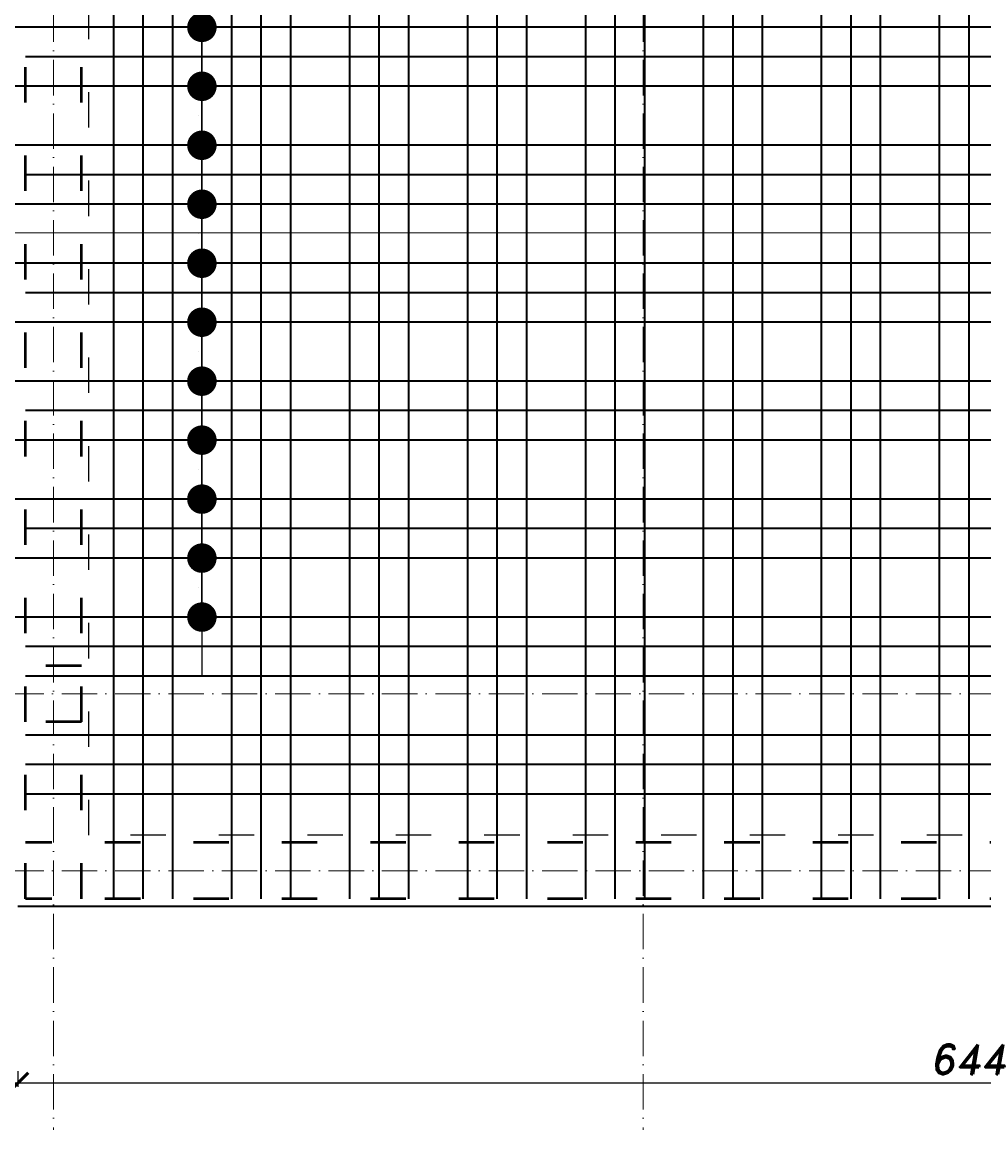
# Model space of a CAD drawing. Header units: millimetres. Extents: x 300938 to 312016, y 11971 to 20881.
# Tile 46 of 239: x 307780 to 308106, y 13976 to 14352. Entities that reach past the tile are written whole.
import ezdxf

# ---------------------------------------------------------------- set-up
doc = ezdxf.new("R2010")
doc.units = ezdxf.units.MM
doc.linetypes.add('ACAD_ISO03W100', pattern=[30, 12, -18])
doc.linetypes.add('ACAD_ISO10W100', pattern=[18, 12, -3, 0, -3])
for name, color, linetype, lineweight in [('konstrukcja', 3, 'Continuous', 35), ('konstrukcja wymiary', 1, 'Continuous', 13), ('osie', 5, 'ACAD_ISO10W100', 13), ('zbrojenie', 4, 'Continuous', 50), ('zbrojenie płyty', 141, 'Continuous', 35)]:
    doc.layers.add(name, color=color, linetype=linetype, lineweight=lineweight)
doc.layers.add('przerywane', color=6, linetype='ACAD_ISO03W100')
doc.styles.add('KONSTRUKCJA', font='romand.shx', dxfattribs={"oblique": 10})
doc.styles.get("Standard").update_dxf_attribs({"font": 'romand.shx', "oblique": 10})
doc.dimstyles.new('150', dxfattribs={"dimtxt": 10, "dimasz": 7, "dimexe": 1.25, "dimexo": 0.625, "dimgap": 3, "dimtad": 1, "dimdec": 0, "dimrnd": 0.5, "dimtxsty": 'KONSTRUKCJA', "dimblk": 'ARCHTICK', "dimcen": 2.5, "dimadec": 0, "dimazin": 0, "dimtfac": 1, "dimtdec": 0, "dimtix": 1, "dimtmove": 0, "dimatfit": 3, "dimfxl": 4, "dimfxlon": 1, "dimarcsym": 0})
doc.dimstyles.new('kropki', dxfattribs={"dimtxt": 0.001, "dimasz": 10, "dimexe": 1.25, "dimexo": 0.625, "dimgap": 1, "dimtad": 1, "dimtxsty": 'Standard', "dimblk": 'DOT', "dimcen": 2.5, "dimadec": 0, "dimazin": 0, "dimtfac": 1, "dimtmove": 0, "dimatfit": 3, "dimfxl": 1, "dimfxlon": 1, "dimarcsym": 0})

# ---------------------------------------------------------------- blocks, each defined once
blk = doc.blocks.new('_ArchTick')
at = {"color": 0, "linetype": 'ByBlock', "lineweight": 13, "const_width": 0.15}
blk.add_lwpolyline([(-0.5, -0.5), (0.5, 0.5)], dxfattribs=at)
blk = doc.blocks.new('*D2111')
at = {"layer": 'Defpoints', "color": 0, "transparency": 16777216}
for p in [(307778.44, 14112.22), (307282.44, 14052.22), (307778.44, 13992.22)]:
    blk.add_point(p, dxfattribs=at)
at = {"layer": 'konstrukcja wymiary', "color": 0, "lineweight": -2, "transparency": 16777216}
for p, q in [((307282.44, 13996.22), (307282.44, 13990.97)), ((307778.44, 13996.22), (307778.44, 13990.97)), ((307282.44, 13992.22), (307778.44, 13992.22))]:
    blk.add_line(p, q, dxfattribs=at)
at = {"layer": 'konstrukcja wymiary', "color": 0, "lineweight": -2, "transparency": 16777216, "xscale": 7, "yscale": 7, "zscale": 7, "rotation": 180}
blk.add_blockref('_ArchTick', (307282.44, 13992.22), dxfattribs=at)
at = {"layer": 'konstrukcja wymiary', "color": 0, "lineweight": -2, "transparency": 16777216, "xscale": 7, "yscale": 7, "zscale": 7}
blk.add_blockref('_ArchTick', (307778.44, 13992.22), dxfattribs=at)
at = {"layer": 'konstrukcja wymiary', "color": 0, "transparency": 16777216, "insert": (307530.44, 14000.22), "char_height": 10, "attachment_point": 5, "style": 'KONSTRUKCJA'}
blk.add_mtext('496', dxfattribs=at)
blk = doc.blocks.new('*D2112')
at = {"layer": 'Defpoints', "color": 0, "transparency": 16777216}
for p in [(307778.44, 14112.22), (308422.44, 14052.22), (308422.44, 13992.22)]:
    blk.add_point(p, dxfattribs=at)
at = {"layer": 'konstrukcja wymiary', "color": 0, "lineweight": -2, "transparency": 16777216}
for p, q in [((307778.44, 13996.22), (307778.44, 13990.97)), ((308422.44, 13996.22), (308422.44, 13990.97)), ((307778.44, 13992.22), (308422.44, 13992.22))]:
    blk.add_line(p, q, dxfattribs=at)
at = {"layer": 'konstrukcja wymiary', "color": 0, "lineweight": -2, "transparency": 16777216, "xscale": 7, "yscale": 7, "zscale": 7, "rotation": 180}
blk.add_blockref('_ArchTick', (307778.44, 13992.22), dxfattribs=at)
at = {"layer": 'konstrukcja wymiary', "color": 0, "lineweight": -2, "transparency": 16777216, "xscale": 7, "yscale": 7, "zscale": 7}
blk.add_blockref('_ArchTick', (308422.44, 13992.22), dxfattribs=at)
at = {"layer": 'konstrukcja wymiary', "color": 0, "transparency": 16777216, "insert": (308100.44, 14000.22), "char_height": 10, "attachment_point": 5, "style": 'KONSTRUKCJA'}
blk.add_mtext('644', dxfattribs=at)
blk = doc.blocks.new('_Dot')
at = {"color": 0, "linetype": 'ByBlock', "lineweight": -2}
blk.add_line((-0.5, 0), (-1, 0), dxfattribs=at)
at = {"color": 0, "linetype": 'ByBlock', "const_width": 0.5}
blk.add_lwpolyline([(-0.25, 0, 1), (0.25, 0, 1)], format="xyb", close=True, dxfattribs=at)
blk = doc.blocks.new('*D2292')
at = {"layer": 'Defpoints', "color": 0, "transparency": 16777216}
for p in [(307840.81, 14170.22), (307850.94, 14170.22), (307850.94, 14150.22)]:
    blk.add_point(p, dxfattribs=at)
at = {"layer": 'konstrukcja wymiary', "color": 0, "lineweight": -2, "transparency": 16777216}
for p, q in [((307840.81, 14180.22), (307840.81, 14190.22)), ((307841.81, 14170.22), (307839.56, 14170.22)), ((307840.81, 14150.22), (307840.81, 14170.22)), ((307841.81, 14150.22), (307839.56, 14150.22)), ((307840.81, 14140.22), (307840.81, 14130.22))]:
    blk.add_line(p, q, dxfattribs=at)
at = {"layer": 'konstrukcja wymiary', "color": 0, "lineweight": -2, "transparency": 16777216, "xscale": 10, "yscale": 10, "zscale": 10}
for p, rotation in [((307840.81, 14170.22), 270), ((307840.81, 14150.22), 90)]:
    blk.add_blockref('_Dot', p, dxfattribs=dict(at, rotation=rotation))
at = {"layer": 'konstrukcja wymiary', "color": 0, "transparency": 16777216, "insert": (307839.81, 14160.22), "char_height": 0.001, "attachment_point": 5, "rotation": 90}
blk.add_mtext('20', dxfattribs=at)
blk = doc.blocks.new('*D2293')
at = {"layer": 'Defpoints', "color": 0, "transparency": 16777216}
for p in [(307840.81, 14190.22), (307850.94, 14190.22), (307850.94, 14170.22)]:
    blk.add_point(p, dxfattribs=at)
at = {"layer": 'konstrukcja wymiary', "color": 0, "lineweight": -2, "transparency": 16777216}
for p, q in [((307840.81, 14200.22), (307840.81, 14210.22)), ((307841.81, 14190.22), (307839.56, 14190.22)), ((307840.81, 14170.22), (307840.81, 14190.22)), ((307841.81, 14170.22), (307839.56, 14170.22)), ((307840.81, 14160.22), (307840.81, 14150.22))]:
    blk.add_line(p, q, dxfattribs=at)
at = {"layer": 'konstrukcja wymiary', "color": 0, "lineweight": -2, "transparency": 16777216, "xscale": 10, "yscale": 10, "zscale": 10}
for p, rotation in [((307840.81, 14190.22), 270), ((307840.81, 14170.22), 90)]:
    blk.add_blockref('_Dot', p, dxfattribs=dict(at, rotation=rotation))
at = {"layer": 'konstrukcja wymiary', "color": 0, "transparency": 16777216, "insert": (307839.81, 14180.22), "char_height": 0.001, "attachment_point": 5, "rotation": 90}
blk.add_mtext('20', dxfattribs=at)
blk = doc.blocks.new('*D2294')
at = {"layer": 'Defpoints', "color": 0, "transparency": 16777216}
for p in [(307840.81, 14210.22), (307850.94, 14210.22), (307850.94, 14190.22)]:
    blk.add_point(p, dxfattribs=at)
at = {"layer": 'konstrukcja wymiary', "color": 0, "lineweight": -2, "transparency": 16777216}
for p, q in [((307840.81, 14220.22), (307840.81, 14230.22)), ((307841.81, 14210.22), (307839.56, 14210.22)), ((307840.81, 14190.22), (307840.81, 14210.22)), ((307841.81, 14190.22), (307839.56, 14190.22)), ((307840.81, 14180.22), (307840.81, 14170.22))]:
    blk.add_line(p, q, dxfattribs=at)
at = {"layer": 'konstrukcja wymiary', "color": 0, "lineweight": -2, "transparency": 16777216, "xscale": 10, "yscale": 10, "zscale": 10}
for p, rotation in [((307840.81, 14210.22), 270), ((307840.81, 14190.22), 90)]:
    blk.add_blockref('_Dot', p, dxfattribs=dict(at, rotation=rotation))
at = {"layer": 'konstrukcja wymiary', "color": 0, "transparency": 16777216, "insert": (307839.81, 14200.22), "char_height": 0.001, "attachment_point": 5, "rotation": 90}
blk.add_mtext('20', dxfattribs=at)
blk = doc.blocks.new('*D2295')
at = {"layer": 'Defpoints', "color": 0, "transparency": 16777216}
for p in [(307840.81, 14230.22), (307850.94, 14230.22), (307850.94, 14210.22)]:
    blk.add_point(p, dxfattribs=at)
at = {"layer": 'konstrukcja wymiary', "color": 0, "lineweight": -2, "transparency": 16777216}
for p, q in [((307840.81, 14240.22), (307840.81, 14250.22)), ((307841.81, 14230.22), (307839.56, 14230.22)), ((307840.81, 14210.22), (307840.81, 14230.22)), ((307841.81, 14210.22), (307839.56, 14210.22)), ((307840.81, 14200.22), (307840.81, 14190.22))]:
    blk.add_line(p, q, dxfattribs=at)
at = {"layer": 'konstrukcja wymiary', "color": 0, "lineweight": -2, "transparency": 16777216, "xscale": 10, "yscale": 10, "zscale": 10}
for p, rotation in [((307840.81, 14230.22), 270), ((307840.81, 14210.22), 90)]:
    blk.add_blockref('_Dot', p, dxfattribs=dict(at, rotation=rotation))
at = {"layer": 'konstrukcja wymiary', "color": 0, "transparency": 16777216, "insert": (307839.81, 14220.22), "char_height": 0.001, "attachment_point": 5, "rotation": 90}
blk.add_mtext('20', dxfattribs=at)
blk = doc.blocks.new('*D2296')
at = {"layer": 'Defpoints', "color": 0, "transparency": 16777216}
for p in [(307840.81, 14250.22), (307850.94, 14250.22), (307850.94, 14230.22)]:
    blk.add_point(p, dxfattribs=at)
at = {"layer": 'konstrukcja wymiary', "color": 0, "lineweight": -2, "transparency": 16777216}
for p, q in [((307840.81, 14260.22), (307840.81, 14270.22)), ((307841.81, 14250.22), (307839.56, 14250.22)), ((307840.81, 14230.22), (307840.81, 14250.22)), ((307841.81, 14230.22), (307839.56, 14230.22)), ((307840.81, 14220.22), (307840.81, 14210.22))]:
    blk.add_line(p, q, dxfattribs=at)
at = {"layer": 'konstrukcja wymiary', "color": 0, "lineweight": -2, "transparency": 16777216, "xscale": 10, "yscale": 10, "zscale": 10}
for p, rotation in [((307840.81, 14250.22), 270), ((307840.81, 14230.22), 90)]:
    blk.add_blockref('_Dot', p, dxfattribs=dict(at, rotation=rotation))
at = {"layer": 'konstrukcja wymiary', "color": 0, "transparency": 16777216, "insert": (307839.81, 14240.22), "char_height": 0.001, "attachment_point": 5, "rotation": 90}
blk.add_mtext('20', dxfattribs=at)
blk = doc.blocks.new('*D2297')
at = {"layer": 'Defpoints', "color": 0, "transparency": 16777216}
for p in [(307840.81, 14270.22), (307850.94, 14270.22), (307850.94, 14250.22)]:
    blk.add_point(p, dxfattribs=at)
at = {"layer": 'konstrukcja wymiary', "color": 0, "lineweight": -2, "transparency": 16777216}
for p, q in [((307840.81, 14280.22), (307840.81, 14290.22)), ((307841.81, 14270.22), (307839.56, 14270.22)), ((307840.81, 14250.22), (307840.81, 14270.22)), ((307841.81, 14250.22), (307839.56, 14250.22)), ((307840.81, 14240.22), (307840.81, 14230.22))]:
    blk.add_line(p, q, dxfattribs=at)
at = {"layer": 'konstrukcja wymiary', "color": 0, "lineweight": -2, "transparency": 16777216, "xscale": 10, "yscale": 10, "zscale": 10}
for p, rotation in [((307840.81, 14270.22), 270), ((307840.81, 14250.22), 90)]:
    blk.add_blockref('_Dot', p, dxfattribs=dict(at, rotation=rotation))
at = {"layer": 'konstrukcja wymiary', "color": 0, "transparency": 16777216, "insert": (307839.81, 14260.22), "char_height": 0.001, "attachment_point": 5, "rotation": 90}
blk.add_mtext('20', dxfattribs=at)
blk = doc.blocks.new('*D2298')
at = {"layer": 'Defpoints', "color": 0, "transparency": 16777216}
for p in [(307840.81, 14290.22), (307850.94, 14290.22), (307850.94, 14270.22)]:
    blk.add_point(p, dxfattribs=at)
at = {"layer": 'konstrukcja wymiary', "color": 0, "lineweight": -2, "transparency": 16777216}
for p, q in [((307840.81, 14300.22), (307840.81, 14310.22)), ((307841.81, 14290.22), (307839.56, 14290.22)), ((307840.81, 14270.22), (307840.81, 14290.22)), ((307841.81, 14270.22), (307839.56, 14270.22)), ((307840.81, 14260.22), (307840.81, 14250.22))]:
    blk.add_line(p, q, dxfattribs=at)
at = {"layer": 'konstrukcja wymiary', "color": 0, "lineweight": -2, "transparency": 16777216, "xscale": 10, "yscale": 10, "zscale": 10}
for p, rotation in [((307840.81, 14290.22), 270), ((307840.81, 14270.22), 90)]:
    blk.add_blockref('_Dot', p, dxfattribs=dict(at, rotation=rotation))
at = {"layer": 'konstrukcja wymiary', "color": 0, "transparency": 16777216, "insert": (307839.81, 14280.22), "char_height": 0.001, "attachment_point": 5, "rotation": 90}
blk.add_mtext('20', dxfattribs=at)
blk = doc.blocks.new('*D2299')
at = {"layer": 'Defpoints', "color": 0, "transparency": 16777216}
for p in [(307840.81, 14310.22), (307850.94, 14310.22), (307850.94, 14290.22)]:
    blk.add_point(p, dxfattribs=at)
at = {"layer": 'konstrukcja wymiary', "color": 0, "lineweight": -2, "transparency": 16777216}
for p, q in [((307840.81, 14320.22), (307840.81, 14330.22)), ((307841.81, 14310.22), (307839.56, 14310.22)), ((307840.81, 14290.22), (307840.81, 14310.22)), ((307841.81, 14290.22), (307839.56, 14290.22)), ((307840.81, 14280.22), (307840.81, 14270.22))]:
    blk.add_line(p, q, dxfattribs=at)
at = {"layer": 'konstrukcja wymiary', "color": 0, "lineweight": -2, "transparency": 16777216, "xscale": 10, "yscale": 10, "zscale": 10}
for p, rotation in [((307840.81, 14310.22), 270), ((307840.81, 14290.22), 90)]:
    blk.add_blockref('_Dot', p, dxfattribs=dict(at, rotation=rotation))
at = {"layer": 'konstrukcja wymiary', "color": 0, "transparency": 16777216, "insert": (307839.81, 14300.22), "char_height": 0.001, "attachment_point": 5, "rotation": 90}
blk.add_mtext('20', dxfattribs=at)
blk = doc.blocks.new('*D2300')
at = {"layer": 'Defpoints', "color": 0, "transparency": 16777216}
for p in [(307840.81, 14330.22), (307850.94, 14330.22), (307850.94, 14310.22)]:
    blk.add_point(p, dxfattribs=at)
at = {"layer": 'konstrukcja wymiary', "color": 0, "lineweight": -2, "transparency": 16777216}
for p, q in [((307840.81, 14340.22), (307840.81, 14350.22)), ((307841.81, 14330.22), (307839.56, 14330.22)), ((307840.81, 14310.22), (307840.81, 14330.22)), ((307841.81, 14310.22), (307839.56, 14310.22)), ((307840.81, 14300.22), (307840.81, 14290.22))]:
    blk.add_line(p, q, dxfattribs=at)
at = {"layer": 'konstrukcja wymiary', "color": 0, "lineweight": -2, "transparency": 16777216, "xscale": 10, "yscale": 10, "zscale": 10}
for p, rotation in [((307840.81, 14330.22), 270), ((307840.81, 14310.22), 90)]:
    blk.add_blockref('_Dot', p, dxfattribs=dict(at, rotation=rotation))
at = {"layer": 'konstrukcja wymiary', "color": 0, "transparency": 16777216, "insert": (307839.81, 14320.22), "char_height": 0.001, "attachment_point": 5, "rotation": 90}
blk.add_mtext('20', dxfattribs=at)
blk = doc.blocks.new('*D2301')
at = {"layer": 'Defpoints', "color": 0, "transparency": 16777216}
for p in [(307840.81, 14350.22), (307850.94, 14350.22), (307850.94, 14330.22)]:
    blk.add_point(p, dxfattribs=at)
at = {"layer": 'konstrukcja wymiary', "color": 0, "lineweight": -2, "transparency": 16777216}
for p, q in [((307840.81, 14360.22), (307840.81, 14370.22)), ((307841.81, 14350.22), (307839.56, 14350.22)), ((307840.81, 14330.22), (307840.81, 14350.22)), ((307841.81, 14330.22), (307839.56, 14330.22)), ((307840.81, 14320.22), (307840.81, 14310.22))]:
    blk.add_line(p, q, dxfattribs=at)
at = {"layer": 'konstrukcja wymiary', "color": 0, "lineweight": -2, "transparency": 16777216, "xscale": 10, "yscale": 10, "zscale": 10}
for p, rotation in [((307840.81, 14350.22), 270), ((307840.81, 14330.22), 90)]:
    blk.add_blockref('_Dot', p, dxfattribs=dict(at, rotation=rotation))
at = {"layer": 'konstrukcja wymiary', "color": 0, "transparency": 16777216, "insert": (307839.81, 14340.22), "char_height": 0.001, "attachment_point": 5, "rotation": 90}
blk.add_mtext('20', dxfattribs=at)
blk = doc.blocks.new('*D2302')
at = {"layer": 'Defpoints', "color": 0, "transparency": 16777216}
for p in [(307840.81, 14365.77), (307850.94, 14365.77), (307850.94, 14350.22)]:
    blk.add_point(p, dxfattribs=at)
at = {"layer": 'konstrukcja wymiary', "color": 0, "lineweight": -2, "transparency": 16777216}
for p, q in [((307840.81, 14375.77), (307840.81, 14385.77)), ((307841.81, 14365.77), (307839.56, 14365.77)), ((307840.81, 14350.22), (307840.81, 14365.77)), ((307841.81, 14350.22), (307839.56, 14350.22)), ((307840.81, 14340.22), (307840.81, 14330.22))]:
    blk.add_line(p, q, dxfattribs=at)
at = {"layer": 'konstrukcja wymiary', "color": 0, "lineweight": -2, "transparency": 16777216, "xscale": 10, "yscale": 10, "zscale": 10}
for p, rotation in [((307840.81, 14365.77), 270), ((307840.81, 14350.22), 90)]:
    blk.add_blockref('_Dot', p, dxfattribs=dict(at, rotation=rotation))
at = {"layer": 'konstrukcja wymiary', "color": 0, "transparency": 16777216, "insert": (307839.81, 14358), "char_height": 0.001, "attachment_point": 5, "rotation": 90}
blk.add_mtext('15,54', dxfattribs=at)
blk = doc.blocks.new('*D2303')
at = {"layer": 'Defpoints', "color": 0, "transparency": 16777216}
for p in [(307840.81, 14380.68), (307850.94, 14380.68), (307850.94, 14365.77)]:
    blk.add_point(p, dxfattribs=at)
at = {"layer": 'konstrukcja wymiary', "color": 0, "lineweight": -2, "transparency": 16777216}
for p, q in [((307840.81, 14390.68), (307840.81, 14400.68)), ((307841.81, 14380.68), (307839.56, 14380.68)), ((307840.81, 14365.77), (307840.81, 14380.68)), ((307841.81, 14365.77), (307839.56, 14365.77)), ((307840.81, 14355.77), (307840.81, 14345.77))]:
    blk.add_line(p, q, dxfattribs=at)
at = {"layer": 'konstrukcja wymiary', "color": 0, "lineweight": -2, "transparency": 16777216, "xscale": 10, "yscale": 10, "zscale": 10}
for p, rotation in [((307840.81, 14380.68), 270), ((307840.81, 14365.77), 90)]:
    blk.add_blockref('_Dot', p, dxfattribs=dict(at, rotation=rotation))
at = {"layer": 'konstrukcja wymiary', "color": 0, "transparency": 16777216, "insert": (307839.81, 14373.22), "char_height": 0.001, "attachment_point": 5, "rotation": 90}
blk.add_mtext('14,91', dxfattribs=at)

msp = doc.modelspace()

# ---------------------------------------------------------------- linework, layer by layer
at = {"layer": 'konstrukcja'}
msp.add_line((307778.44, 14052.224), (308422.44, 14052.224), dxfattribs=at)
at = {"layer": 'konstrukcja wymiary'}
msp.add_line((308260.823, 14280.491), (307471.912, 14280.491), dxfattribs=at)
at = {"layer": 'osie'}
for p, q in [((307790.44, 15606.148), (307790.44, 13976.332)), ((307990.44, 15606.148), (307990.44, 13976.332)), ((306435.771, 14124.224), (308440.491, 14124.224)), ((306435.771, 14064.224), (308440.491, 14064.224))]:
    msp.add_line(p, q, dxfattribs=at)
at = {"layer": 'przerywane'}
for p, q in [((307802.44, 14076.224), (307802.44, 14687.224)), ((308398.556, 14076.224), (307802.44, 14076.224))]:
    msp.add_line(p, q, dxfattribs=at)
at = {"layer": 'zbrojenie', "linetype": 'ACAD_ISO03W100'}
for p, q in [((307780.94, 14054.724), (307780.94, 14708.724)), ((307799.94, 14054.724), (307799.94, 14708.724)), ((307799.94, 14133.724), (307260.94, 14133.724)), ((307799.94, 14114.724), (307260.94, 14114.724)), ((308419.94, 14073.724), (307780.94, 14073.724)), ((308419.94, 14054.724), (307780.94, 14054.724))]:
    msp.add_line(p, q, dxfattribs=at)
at = {"layer": 'zbrojenie płyty'}
for p, q in [((307810.94, 14054.724), (307810.94, 14708.724)), ((307820.94, 14054.724), (307820.94, 14708.724)), ((307830.94, 14054.724), (307830.94, 14708.724)), ((307850.94, 14054.724), (307850.94, 14708.724)), ((307860.94, 14054.724), (307860.94, 14708.724)), ((307870.94, 14054.724), (307870.94, 14708.724)), ((307890.94, 14054.724), (307890.94, 14708.724)), ((307900.94, 14054.724), (307900.94, 14708.724)), ((307910.94, 14054.724), (307910.94, 14708.724)), ((307930.94, 14054.724), (307930.94, 14708.724)), ((307940.94, 14054.724), (307940.94, 14708.724)), ((307950.94, 14054.724), (307950.94, 14708.724)), ((307970.94, 14054.724), (307970.94, 14708.724)), ((307980.94, 14054.724), (307980.94, 14708.724)), ((307990.94, 14054.724), (307990.94, 14708.724)), ((308010.94, 14054.724), (308010.94, 14708.724)), ((308020.94, 14054.724), (308020.94, 14708.724)), ((308030.94, 14054.724), (308030.94, 14708.724)), ((308050.94, 14054.724), (308050.94, 14708.724)), ((308060.94, 14054.724), (308060.94, 14708.724)), ((308070.94, 14054.724), (308070.94, 14708.724)), ((308090.94, 14054.724), (308090.94, 14708.724)), ((308100.94, 14054.724), (308100.94, 14708.724)), ((308419.94, 14350.224), (307548.94, 14350.224)), ((308419.94, 14340.224), (307780.94, 14340.224)), ((308419.94, 14330.224), (307548.94, 14330.224)), ((308419.94, 14310.224), (307548.94, 14310.224)), ((308419.94, 14300.224), (307780.94, 14300.224)), ((308419.94, 14290.224), (307548.94, 14290.224)), ((308419.94, 14270.224), (307548.94, 14270.224)), ((308419.94, 14260.224), (307780.94, 14260.224)), ((308419.94, 14250.224), (307548.94, 14250.224)), ((308419.94, 14230.224), (307548.94, 14230.224)), ((308419.94, 14220.224), (307780.94, 14220.224)), ((308419.94, 14210.224), (307548.94, 14210.224)), ((308419.94, 14190.224), (307548.94, 14190.224)), ((308419.94, 14180.224), (307780.94, 14180.224)), ((308419.94, 14170.224), (307548.94, 14170.224)), ((308419.94, 14150.224), (307548.94, 14150.224)), ((308419.94, 14140.224), (307780.94, 14140.224)), ((308419.94, 14130.224), (307780.94, 14130.224)), ((308419.94, 14110.224), (307780.94, 14110.224)), ((308419.94, 14100.224), (307780.94, 14100.224)), ((308419.94, 14090.224), (307780.94, 14090.224))]:
    msp.add_line(p, q, dxfattribs=at)

# ---------------------------------------------------------------- dimensions: what is measured, and where the dimension line sits
at = {"layer": 'konstrukcja wymiary'}
for base, p1, p2, picture, middle in [((307840.812, 14380.68), (307850.94, 14365.768), (307850.94, 14380.68), '*D2303', (307839.812, 14373.224)), ((307840.812, 14365.768), (307850.94, 14350.224), (307850.94, 14365.768), '*D2302', (307839.812, 14357.996)), ((307840.812, 14350.224), (307850.94, 14330.224), (307850.94, 14350.224), '*D2301', (307839.812, 14340.224)), ((307840.812, 14330.224), (307850.94, 14310.224), (307850.94, 14330.224), '*D2300', (307839.812, 14320.224)), ((307840.812, 14310.224), (307850.94, 14290.224), (307850.94, 14310.224), '*D2299', (307839.812, 14300.224)), ((307840.812, 14290.224), (307850.94, 14270.224), (307850.94, 14290.224), '*D2298', (307839.812, 14280.224)), ((307840.812, 14270.224), (307850.94, 14250.224), (307850.94, 14270.224), '*D2297', (307839.812, 14260.224)), ((307840.812, 14250.224), (307850.94, 14230.224), (307850.94, 14250.224), '*D2296', (307839.812, 14240.224)), ((307840.812, 14230.224), (307850.94, 14210.224), (307850.94, 14230.224), '*D2295', (307839.812, 14220.224)), ((307840.812, 14210.224), (307850.94, 14190.224), (307850.94, 14210.224), '*D2294', (307839.812, 14200.224)), ((307840.812, 14190.224), (307850.94, 14170.224), (307850.94, 14190.224), '*D2293', (307839.812, 14180.224))]:
    dim = msp.add_linear_dim(base=base, p1=p1, p2=p2, angle=90, dimstyle='kropki', override={"dimtmove": 1}, dxfattribs=at)
    dim.commit()
    dim.dimension.update_dxf_attribs({"geometry": picture, "text_midpoint": middle})
dim = msp.add_linear_dim(base=(307840.812, 14170.224), p1=(307850.94, 14150.224), p2=(307850.94, 14170.224), angle=90, dimstyle='kropki', dxfattribs=at)
dim.commit()
dim.dimension.update_dxf_attribs({"geometry": '*D2292', "text_midpoint": (307839.812, 14160.224)})
for base, p1, p2, picture, middle in [((307778.44, 13992.224), (307282.44, 14052.224), (307778.44, 14112.224), '*D2111', (307530.44, 14000.224)), ((308422.44, 13992.224), (307778.44, 14112.224), (308422.44, 14052.224), '*D2112', (308100.44, 14000.224))]:
    dim = msp.add_linear_dim(base=base, p1=p1, p2=p2, dimstyle='150', override={"dimtmove": 1}, dxfattribs=at)
    dim.commit()
    dim.dimension.update_dxf_attribs({"geometry": picture, "text_midpoint": middle})

doc.saveas('drawing.dxf')
